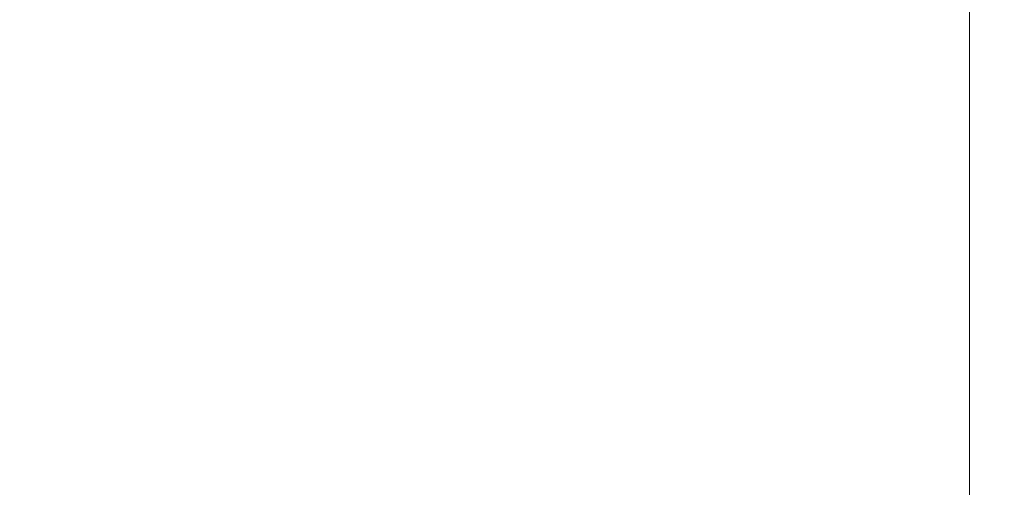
# Model space of a CAD drawing. Extents: x 2 to 1179, y -938 to -683.
# Tile 9 of 13: x 252 to 385, y -841 to -779. Entities that reach past the tile are written whole.
import ezdxf

# ---------------------------------------------------------------- set-up
doc = ezdxf.new("R2010")
doc.units = 0
doc.header["$MEASUREMENT"] = 0
doc.layers.add('B_ANNO_DIM', color=7, linetype='Continuous', lineweight=18)
doc.layers.add('B_ANNO_NOPLOT', color=47, linetype='Continuous', lineweight=18, plot=False)

# ---------------------------------------------------------------- blocks, each defined once
blk = doc.blocks.new('*U77')
at = {"layer": 'B_ANNO_NOPLOT', "flags": 128}
blk.add_lwpolyline([(2.1484, -558.5546), (2.1484, -306.5546), (326.0761, -306.5546), (326.0761, -319.6994), (380.1484, -319.6994), (380.1484, -518.055), (318.7192, -518.055), (318.7192, -558.5546)], close=True, dxfattribs=at)

msp = doc.modelspace()

# ---------------------------------------------------------------- block references
at = {"layer": 'B_ANNO_DIM'}
msp.add_blockref('*U77', (0, -376.75), dxfattribs=at)

doc.saveas('drawing.dxf')
